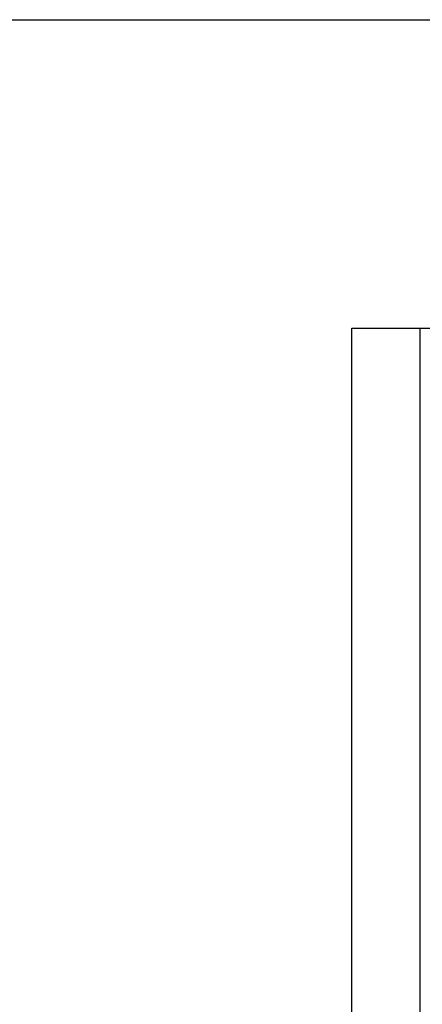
# Model space of a CAD drawing. Header units: inches. Extents: x 2.8 to 80.3, y 4.6 to 43.1.
# Tile 41 of 83: x 4.659 to 4.978, y 31.025 to 31.806. Entities that reach past the tile are written whole.
import ezdxf

# ---------------------------------------------------------------- set-up
doc = ezdxf.new("R2010")
doc.units = ezdxf.units.IN
doc.header["$MEASUREMENT"] = 0
doc.layers.add('Visible Edges(ANSI)', color=7, linetype='Continuous', lineweight=25)
doc.layers.add('Visible Tangent Edges(ANSI)', color=7, linetype='Continuous', lineweight=25)

msp = doc.modelspace()

# ---------------------------------------------------------------- linework, layer by layer
at = {"layer": 'Visible Edges(ANSI)'}
for p, q in [((3.90761, 31.80589), (17.53261, 31.80589)), ((4.92211, 31.5613), (4.97596, 31.5613)), ((4.92211, 14.17547), (4.92211, 31.5613)), ((4.97596, 31.5613), (5.43026, 31.5613))]:
    msp.add_line(p, q, dxfattribs=at)
at = {"layer": 'Visible Tangent Edges(ANSI)'}
msp.add_line((4.97596, 31.5613), (4.97596, 14.17547), dxfattribs=at)

doc.saveas('drawing.dxf')
